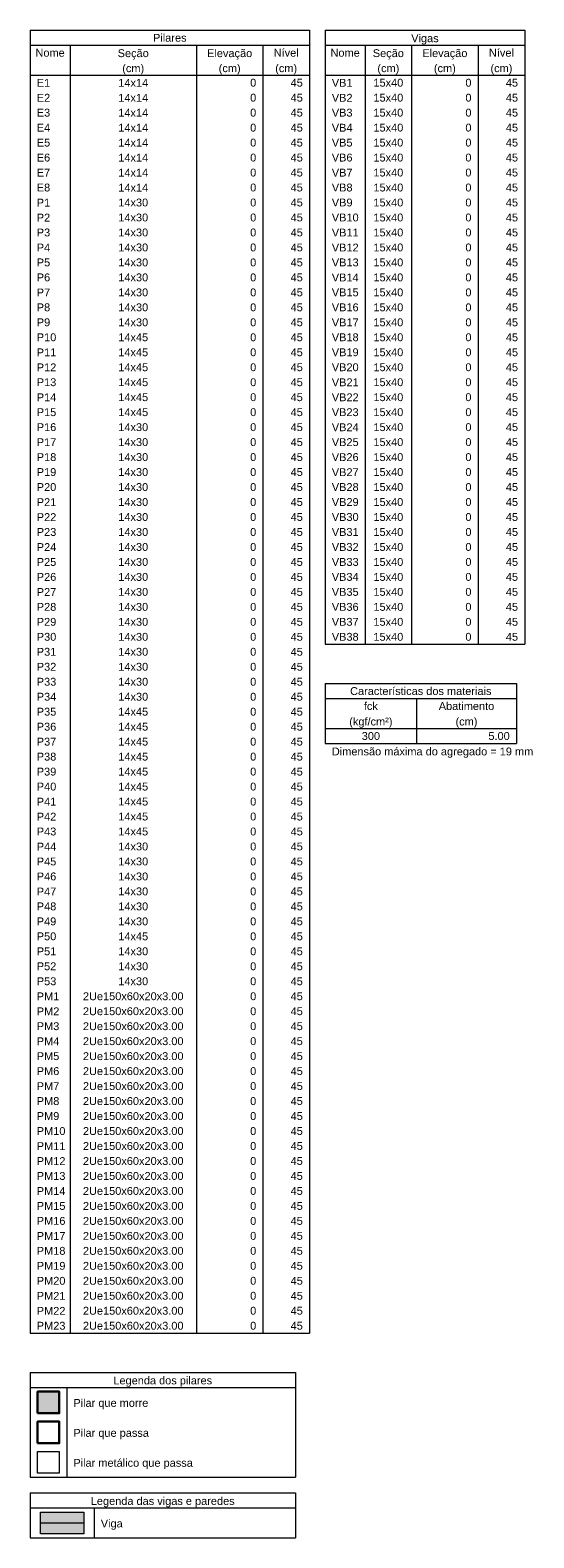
# Model space of a CAD drawing. Header units: millimetres. Extents: x 10906 to 25863, y 1966 to 4861.
# Tile 44 of 163: x 11197 to 11210, y 2942 to 2980. Entities that reach past the tile are written whole.
import ezdxf

# ---------------------------------------------------------------- set-up
doc = ezdxf.new("R2010")
doc.units = ezdxf.units.MM
for name, color, linetype, lineweight in [('FO-Eixos', 5, 'Continuous', 5), ('FO-Hachura pilar que morre', 106, 'Continuous', 5), ('FO-Hachura viga', 41, 'Continuous', 5), ('FO-Pilares', 4, 'Continuous', 30), ('FO-Pilares genéricos', 30, 'Continuous', 5), ('FO-Textos das vigas', 7, 'Continuous', 5), ('FO-Textos dos pilares', 7, 'Continuous', 5), ('FO-Vigas', 1, 'Continuous', 20)]:
    doc.layers.add(name, color=color, linetype=linetype, lineweight=lineweight)
doc.styles.add('Arial', font='arial.ttf')

msp = doc.modelspace()

# ---------------------------------------------------------------- hatches: boundary and pattern name
at = {"layer": 'FO-Hachura pilar que morre', "linetype": 'Continuous'}
msp.add_hatch(color=256, dxfattribs=at).paths.add_polyline_path([(11197.59882, 2944.74806), (11197.59882, 2945.29874), (11198.1495, 2945.29874), (11198.1495, 2944.74806), (11197.59882, 2944.74806)])
at = {"layer": 'FO-Hachura viga', "linetype": 'Continuous'}
msp.add_hatch(color=256, dxfattribs=at).paths.add_polyline_path([(11197.67295, 2941.67938), (11197.67295, 2942.23006), (11198.77431, 2942.23006), (11198.77431, 2941.67938), (11197.67295, 2941.67938)])

# ---------------------------------------------------------------- linework, layer by layer
at = {"layer": 'FO-Eixos'}
msp.add_line((11197.67295, 2941.95472), (11198.77431, 2941.95472), dxfattribs=at)
at = {"layer": 'FO-Pilares'}
for points in [[(11197.59882, 2944.74806), (11197.59882, 2945.29874), (11198.1495, 2945.29874), (11198.1495, 2944.74806), (11197.59882, 2944.74806)], [(11197.59882, 2943.98558), (11197.59882, 2944.53626), (11198.1495, 2944.53626), (11198.1495, 2943.98558), (11197.59882, 2943.98558)]]:
    msp.add_lwpolyline(points, close=True, dxfattribs=at)
at = {"layer": 'FO-Pilares genéricos'}
msp.add_lwpolyline([(11197.59882, 2943.2231), (11197.59882, 2943.77378), (11198.1495, 2943.77378), (11198.1495, 2943.2231), (11197.59882, 2943.2231)], close=True, dxfattribs=at)
at = {"layer": 'FO-Textos das vigas'}
for p, q in [((11204.92468, 2979.95702), (11210.00788, 2979.95702)), ((11204.92468, 2979.95702), (11204.92468, 2964.32618)), ((11210.00788, 2979.95702), (11210.00788, 2964.32618)), ((11204.92468, 2979.57578), (11210.00788, 2979.57578)), ((11205.94132, 2979.57578), (11205.94132, 2964.32618)), ((11207.1274, 2979.57578), (11207.1274, 2964.32618)), ((11208.8218, 2979.57578), (11208.8218, 2964.32618)), ((11204.92468, 2978.8133), (11210.00788, 2978.8133)), ((11204.92468, 2964.32618), (11210.00788, 2964.32618)), ((11204.92468, 2963.32618), (11209.79608, 2963.32618)), ((11204.92468, 2963.32618), (11204.92468, 2962.94494)), ((11209.79608, 2963.32618), (11209.79608, 2962.94494)), ((11204.92468, 2962.94494), (11209.79608, 2962.94494)), ((11204.92468, 2962.94494), (11204.92468, 2961.80122)), ((11207.25448, 2962.94494), (11207.25448, 2961.80122)), ((11209.79608, 2962.94494), (11209.79608, 2961.80122)), ((11204.92468, 2962.18246), (11209.79608, 2962.18246)), ((11204.92468, 2961.80122), (11209.79608, 2961.80122)), ((11204.92468, 2961.80122), (11209.79608, 2961.80122)), ((11197.4082, 2945.78914), (11204.16462, 2945.78914)), ((11197.4082, 2945.78914), (11197.4082, 2943.12046)), ((11204.16462, 2945.78914), (11204.16462, 2943.12046)), ((11197.4082, 2945.4079), (11204.16462, 2945.4079)), ((11198.34012, 2945.4079), (11198.34012, 2943.12046)), ((11197.4082, 2943.12046), (11204.16462, 2943.12046)), ((11197.4082, 2942.72046), (11204.16462, 2942.72046)), ((11197.4082, 2942.72046), (11197.4082, 2941.57674)), ((11204.16462, 2942.72046), (11204.16462, 2941.57674)), ((11197.4082, 2942.33922), (11204.16462, 2942.33922)), ((11199.03906, 2942.33922), (11199.03906, 2941.57674)), ((11197.4082, 2941.57674), (11204.16462, 2941.57674))]:
    msp.add_line(p, q, dxfattribs=at)
at = {"layer": 'FO-Textos dos pilares'}
for p, q in [((11197.4082, 2979.95702), (11204.52468, 2979.95702)), ((11197.4082, 2979.95702), (11197.4082, 2946.78914)), ((11204.52468, 2979.95702), (11204.52468, 2946.78914)), ((11197.4082, 2979.57578), (11204.52468, 2979.57578)), ((11198.42484, 2979.57578), (11198.42484, 2946.78914)), ((11201.6442, 2979.57578), (11201.6442, 2946.78914)), ((11203.3386, 2979.57578), (11203.3386, 2946.78914)), ((11197.4082, 2978.8133), (11204.52468, 2978.8133)), ((11197.4082, 2946.78914), (11204.52468, 2946.78914))]:
    msp.add_line(p, q, dxfattribs=at)
at = {"layer": 'FO-Vigas'}
msp.add_lwpolyline([(11197.67295, 2941.67938), (11197.67295, 2942.23006), (11198.77431, 2942.23006), (11198.77431, 2941.67938), (11197.67295, 2941.67938)], close=True, dxfattribs=at)

# ---------------------------------------------------------------- texts
at = {"layer": 'FO-Textos das vigas', "linetype": 'Continuous', "char_height": 0.2, "line_spacing_factor": 0.798, "style": 'Arial'}
for s, insert, width, attachment_point in [('Vigas', (11207.46618, 2979.59082), 1.4829794, 8), ('Nome', (11205.433, 2979.27926), 1.5781901, 8), ('Seção', (11206.53418, 2979.20982), 1.6791712, 8), ('Elevação', (11207.97418, 2979.20982), 2.4379719, 8), ('Nível', (11209.41484, 2979.27926), 1.3502614, 8), ('(cm)', (11206.53418, 2978.82782), 1.1829213, 8), ('(cm)', (11207.97418, 2978.82782), 1.1829213, 8), ('(cm)', (11209.41518, 2978.82782), 1.1829213, 8), ('VB1', (11205.09412, 2978.51678), 1.1194475, 7), ('15x40', (11206.53436, 2978.51678), 1.6070419, 8), ('0', (11208.65236, 2978.51678), 0.3289098, 9), ('45', (11209.83844, 2978.51678), 0.6578196, 9), ('VB2', (11205.09412, 2978.13554), 1.1194475, 7), ('15x40', (11206.53436, 2978.13554), 1.6070419, 8), ('0', (11208.65236, 2978.13554), 0.3289098, 9), ('45', (11209.83844, 2978.13554), 0.6578196, 9), ('VB3', (11205.09412, 2977.7543), 1.1194475, 7), ('15x40', (11206.53436, 2977.7543), 1.6070419, 8), ('0', (11208.65236, 2977.7543), 0.3289098, 9), ('45', (11209.83844, 2977.7543), 0.6578196, 9), ('VB4', (11205.09412, 2977.37306), 1.1194475, 7), ('15x40', (11206.53436, 2977.37306), 1.6070419, 8), ('0', (11208.65236, 2977.37306), 0.3289098, 9), ('45', (11209.83844, 2977.37306), 0.6578196, 9), ('VB5', (11205.09412, 2976.99182), 1.1194475, 7), ('15x40', (11206.53436, 2976.99182), 1.6070419, 8), ('0', (11208.65236, 2976.99182), 0.3289098, 9), ('45', (11209.83844, 2976.99182), 0.6578196, 9), ('VB6', (11205.09412, 2976.61058), 1.1194475, 7), ('15x40', (11206.53436, 2976.61058), 1.6070419, 8), ('0', (11208.65236, 2976.61058), 0.3289098, 9), ('45', (11209.83844, 2976.61058), 0.6578196, 9), ('VB7', (11205.09412, 2976.22934), 1.1194475, 7), ('15x40', (11206.53436, 2976.22934), 1.6070419, 8), ('0', (11208.65236, 2976.22934), 0.3289098, 9), ('45', (11209.83844, 2976.22934), 0.6578196, 9), ('VB8', (11205.09412, 2975.8481), 1.1194475, 7), ('15x40', (11206.53436, 2975.8481), 1.6070419, 8), ('0', (11208.65236, 2975.8481), 0.3289098, 9), ('45', (11209.83844, 2975.8481), 0.6578196, 9), ('VB9', (11205.09412, 2975.46686), 1.1194475, 7), ('15x40', (11206.53436, 2975.46686), 1.6070419, 8), ('0', (11208.65236, 2975.46686), 0.3289098, 9), ('45', (11209.83844, 2975.46686), 0.6578196, 9), ('VB10', (11205.09412, 2975.08562), 1.4483573, 7), ('15x40', (11206.53436, 2975.08562), 1.6070419, 8), ('0', (11208.65236, 2975.08562), 0.3289098, 9), ('45', (11209.83844, 2975.08562), 0.6578196, 9), ('VB11', (11205.09412, 2974.70438), 1.4483573, 7), ('15x40', (11206.53436, 2974.70438), 1.6070419, 8), ('0', (11208.65236, 2974.70438), 0.3289098, 9), ('45', (11209.83844, 2974.70438), 0.6578196, 9), ('VB12', (11205.09412, 2974.32314), 1.4483573, 7), ('15x40', (11206.53436, 2974.32314), 1.6070419, 8), ('0', (11208.65236, 2974.32314), 0.3289098, 9), ('45', (11209.83844, 2974.32314), 0.6578196, 9), ('VB13', (11205.09412, 2973.9419), 1.4483573, 7), ('15x40', (11206.53436, 2973.9419), 1.6070419, 8), ('0', (11208.65236, 2973.9419), 0.3289098, 9), ('45', (11209.83844, 2973.9419), 0.6578196, 9), ('VB14', (11205.09412, 2973.56066), 1.4483573, 7), ('15x40', (11206.53436, 2973.56066), 1.6070419, 8), ('0', (11208.65236, 2973.56066), 0.3289098, 9), ('45', (11209.83844, 2973.56066), 0.6578196, 9), ('VB15', (11205.09412, 2973.17942), 1.4483573, 7), ('15x40', (11206.53436, 2973.17942), 1.6070419, 8), ('0', (11208.65236, 2973.17942), 0.3289098, 9), ('45', (11209.83844, 2973.17942), 0.6578196, 9), ('VB16', (11205.09412, 2972.79818), 1.4483573, 7), ('15x40', (11206.53436, 2972.79818), 1.6070419, 8), ('0', (11208.65236, 2972.79818), 0.3289098, 9), ('45', (11209.83844, 2972.79818), 0.6578196, 9), ('VB17', (11205.09412, 2972.41694), 1.4483573, 7), ('15x40', (11206.53436, 2972.41694), 1.6070419, 8), ('0', (11208.65236, 2972.41694), 0.3289098, 9), ('45', (11209.83844, 2972.41694), 0.6578196, 9), ('VB18', (11205.09412, 2972.0357), 1.4483573, 7), ('15x40', (11206.53436, 2972.0357), 1.6070419, 8), ('0', (11208.65236, 2972.0357), 0.3289098, 9), ('45', (11209.83844, 2972.0357), 0.6578196, 9), ('VB19', (11205.09412, 2971.65446), 1.4483573, 7), ('15x40', (11206.53436, 2971.65446), 1.6070419, 8), ('0', (11208.65236, 2971.65446), 0.3289098, 9), ('45', (11209.83844, 2971.65446), 0.6578196, 9), ('VB20', (11205.09412, 2971.27322), 1.4483573, 7), ('15x40', (11206.53436, 2971.27322), 1.6070419, 8), ('0', (11208.65236, 2971.27322), 0.3289098, 9), ('45', (11209.83844, 2971.27322), 0.6578196, 9), ('VB21', (11205.09412, 2970.89198), 1.4483573, 7), ('15x40', (11206.53436, 2970.89198), 1.6070419, 8), ('0', (11208.65236, 2970.89198), 0.3289098, 9), ('45', (11209.83844, 2970.89198), 0.6578196, 9), ('VB22', (11205.09412, 2970.51074), 1.4483573, 7), ('15x40', (11206.53436, 2970.51074), 1.6070419, 8), ('0', (11208.65236, 2970.51074), 0.3289098, 9), ('45', (11209.83844, 2970.51074), 0.6578196, 9), ('VB23', (11205.09412, 2970.1295), 1.4483573, 7), ('15x40', (11206.53436, 2970.1295), 1.6070419, 8), ('0', (11208.65236, 2970.1295), 0.3289098, 9), ('45', (11209.83844, 2970.1295), 0.6578196, 9), ('VB24', (11205.09412, 2969.74826), 1.4483573, 7), ('15x40', (11206.53436, 2969.74826), 1.6070419, 8), ('0', (11208.65236, 2969.74826), 0.3289098, 9), ('45', (11209.83844, 2969.74826), 0.6578196, 9), ('VB25', (11205.09412, 2969.36702), 1.4483573, 7), ('15x40', (11206.53436, 2969.36702), 1.6070419, 8), ('0', (11208.65236, 2969.36702), 0.3289098, 9), ('45', (11209.83844, 2969.36702), 0.6578196, 9), ('VB26', (11205.09412, 2968.98578), 1.4483573, 7), ('15x40', (11206.53436, 2968.98578), 1.6070419, 8), ('0', (11208.65236, 2968.98578), 0.3289098, 9), ('45', (11209.83844, 2968.98578), 0.6578196, 9), ('VB27', (11205.09412, 2968.60454), 1.4483573, 7), ('15x40', (11206.53436, 2968.60454), 1.6070419, 8), ('0', (11208.65236, 2968.60454), 0.3289098, 9), ('45', (11209.83844, 2968.60454), 0.6578196, 9), ('VB28', (11205.09412, 2968.2233), 1.4483573, 7), ('15x40', (11206.53436, 2968.2233), 1.6070419, 8), ('0', (11208.65236, 2968.2233), 0.3289098, 9), ('45', (11209.83844, 2968.2233), 0.6578196, 9), ('VB29', (11205.09412, 2967.84206), 1.4483573, 7), ('15x40', (11206.53436, 2967.84206), 1.6070419, 8), ('0', (11208.65236, 2967.84206), 0.3289098, 9), ('45', (11209.83844, 2967.84206), 0.6578196, 9), ('VB30', (11205.09412, 2967.46082), 1.4483573, 7), ('15x40', (11206.53436, 2967.46082), 1.6070419, 8), ('0', (11208.65236, 2967.46082), 0.3289098, 9), ('45', (11209.83844, 2967.46082), 0.6578196, 9), ('VB31', (11205.09412, 2967.07958), 1.4483573, 7), ('15x40', (11206.53436, 2967.07958), 1.6070419, 8), ('0', (11208.65236, 2967.07958), 0.3289098, 9), ('45', (11209.83844, 2967.07958), 0.6578196, 9), ('VB32', (11205.09412, 2966.69834), 1.4483573, 7), ('15x40', (11206.53436, 2966.69834), 1.6070419, 8), ('0', (11208.65236, 2966.69834), 0.3289098, 9), ('45', (11209.83844, 2966.69834), 0.6578196, 9), ('VB33', (11205.09412, 2966.3171), 1.4483573, 7), ('15x40', (11206.53436, 2966.3171), 1.6070419, 8), ('0', (11208.65236, 2966.3171), 0.3289098, 9), ('45', (11209.83844, 2966.3171), 0.6578196, 9), ('VB34', (11205.09412, 2965.93586), 1.4483573, 7), ('15x40', (11206.53436, 2965.93586), 1.6070419, 8), ('0', (11208.65236, 2965.93586), 0.3289098, 9), ('45', (11209.83844, 2965.93586), 0.6578196, 9), ('VB35', (11205.09412, 2965.55462), 1.4483573, 7), ('15x40', (11206.53436, 2965.55462), 1.6070419, 8), ('0', (11208.65236, 2965.55462), 0.3289098, 9), ('45', (11209.83844, 2965.55462), 0.6578196, 9), ('VB36', (11205.09412, 2965.17338), 1.4483573, 7), ('15x40', (11206.53436, 2965.17338), 1.6070419, 8), ('0', (11208.65236, 2965.17338), 0.3289098, 9), ('45', (11209.83844, 2965.17338), 0.6578196, 9), ('VB37', (11205.09412, 2964.79214), 1.4483573, 7), ('15x40', (11206.53436, 2964.79214), 1.6070419, 8), ('0', (11208.65236, 2964.79214), 0.3289098, 9), ('45', (11209.83844, 2964.79214), 0.6578196, 9), ('VB38', (11205.09412, 2964.4109), 1.4483573, 7), ('15x40', (11206.53436, 2964.4109), 1.6070419, 8), ('0', (11208.65236, 2964.4109), 0.3289098, 9), ('45', (11209.83844, 2964.4109), 0.6578196, 9), ('Características dos materiais', (11207.36038, 2963.02966), 7.6370553, 8), ('fck', (11206.08958, 2962.64842), 0.7588007, 8), ('Abatimento', (11208.52528, 2962.64842), 2.9948105, 8), ('(kgf/cm²)', (11206.08918, 2962.19682), 2.3341057, 8), ('(cm)', (11208.52518, 2962.19682), 1.1829213, 8), ('300', (11206.08958, 2961.88594), 0.9867295, 8), ('5.00', (11209.62664, 2961.88594), 1.1511844, 9), ('Dimensão máxima do agregado = 19 mm', (11205.09418, 2961.43482), 10.86845, 7), ('Legenda dos pilares', (11200.7867, 2945.42314), 5.4105849, 8), ('Pilar que morre', (11198.5097, 2944.85114), 4.1047835, 7), ('Pilar que passa', (11198.5097, 2944.08814), 4.142845, 7), ('Pilar metálico que passa', (11198.5097, 2943.32614), 6.613913, 7), ('Legenda das vigas e paredes', (11200.78641, 2942.35446), 7.8816528, 8), ('Viga', (11199.20828, 2941.78246), 1.2033281, 7)]:
    msp.add_mtext(s, dxfattribs=dict(at, insert=insert, width=width, attachment_point=attachment_point))
at = {"layer": 'FO-Textos dos pilares', "linetype": 'Continuous', "char_height": 0.2, "line_spacing_factor": 0.798, "style": 'Arial'}
for s, insert, width, attachment_point in [('Pilares', (11200.96644, 2979.6605), 1.8118892, 8), ('Nome', (11197.91652, 2979.27926), 1.5781901, 8), ('Seção', (11200.0347, 2979.20914), 1.6791712, 8), ('Elevação', (11202.4917, 2979.20914), 2.4379719, 8), ('Nível', (11203.93164, 2979.27926), 1.3502614, 8), ('(cm)', (11200.0347, 2978.82814), 1.1829213, 8), ('(cm)', (11202.4917, 2978.82814), 1.1829213, 8), ('(cm)', (11203.9317, 2978.82814), 1.1829213, 8), ('E1', (11197.57764, 2978.51678), 0.7241786, 7), ('14x14', (11200.03452, 2978.51678), 1.6070419, 8), ('0', (11203.16916, 2978.51678), 0.3289098, 9), ('45', (11204.35524, 2978.51678), 0.6578196, 9), ('E2', (11197.57764, 2978.13554), 0.7241786, 7), ('14x14', (11200.03452, 2978.13554), 1.6070419, 8), ('0', (11203.16916, 2978.13554), 0.3289098, 9), ('45', (11204.35524, 2978.13554), 0.6578196, 9), ('E3', (11197.57764, 2977.7543), 0.7241786, 7), ('14x14', (11200.03452, 2977.7543), 1.6070419, 8), ('0', (11203.16916, 2977.7543), 0.3289098, 9), ('45', (11204.35524, 2977.7543), 0.6578196, 9), ('E4', (11197.57764, 2977.37306), 0.7241786, 7), ('14x14', (11200.03452, 2977.37306), 1.6070419, 8), ('0', (11203.16916, 2977.37306), 0.3289098, 9), ('45', (11204.35524, 2977.37306), 0.6578196, 9), ('E5', (11197.57764, 2976.99182), 0.7241786, 7), ('14x14', (11200.03452, 2976.99182), 1.6070419, 8), ('0', (11203.16916, 2976.99182), 0.3289098, 9), ('45', (11204.35524, 2976.99182), 0.6578196, 9), ('E6', (11197.57764, 2976.61058), 0.7241786, 7), ('14x14', (11200.03452, 2976.61058), 1.6070419, 8), ('0', (11203.16916, 2976.61058), 0.3289098, 9), ('45', (11204.35524, 2976.61058), 0.6578196, 9), ('E7', (11197.57764, 2976.22934), 0.7241786, 7), ('14x14', (11200.03452, 2976.22934), 1.6070419, 8), ('0', (11203.16916, 2976.22934), 0.3289098, 9), ('45', (11204.35524, 2976.22934), 0.6578196, 9), ('E8', (11197.57764, 2975.8481), 0.7241786, 7), ('14x14', (11200.03452, 2975.8481), 1.6070419, 8), ('0', (11203.16916, 2975.8481), 0.3289098, 9), ('45', (11204.35524, 2975.8481), 0.6578196, 9), ('P1', (11197.57764, 2975.46686), 0.7241786, 7), ('14x30', (11200.03452, 2975.46686), 1.6070419, 8), ('0', (11203.16916, 2975.46686), 0.3289098, 9), ('45', (11204.35524, 2975.46686), 0.6578196, 9), ('P2', (11197.57764, 2975.08562), 0.7241786, 7), ('14x30', (11200.03452, 2975.08562), 1.6070419, 8), ('0', (11203.16916, 2975.08562), 0.3289098, 9), ('45', (11204.35524, 2975.08562), 0.6578196, 9), ('P3', (11197.57764, 2974.70438), 0.7241786, 7), ('14x30', (11200.03452, 2974.70438), 1.6070419, 8), ('0', (11203.16916, 2974.70438), 0.3289098, 9), ('45', (11204.35524, 2974.70438), 0.6578196, 9), ('P4', (11197.57764, 2974.32314), 0.7241786, 7), ('14x30', (11200.03452, 2974.32314), 1.6070419, 8), ('0', (11203.16916, 2974.32314), 0.3289098, 9), ('45', (11204.35524, 2974.32314), 0.6578196, 9), ('P5', (11197.57764, 2973.9419), 0.7241786, 7), ('14x30', (11200.03452, 2973.9419), 1.6070419, 8), ('0', (11203.16916, 2973.9419), 0.3289098, 9), ('45', (11204.35524, 2973.9419), 0.6578196, 9), ('P6', (11197.57764, 2973.56066), 0.7241786, 7), ('14x30', (11200.03452, 2973.56066), 1.6070419, 8), ('0', (11203.16916, 2973.56066), 0.3289098, 9), ('45', (11204.35524, 2973.56066), 0.6578196, 9), ('P7', (11197.57764, 2973.17942), 0.7241786, 7), ('14x30', (11200.03452, 2973.17942), 1.6070419, 8), ('0', (11203.16916, 2973.17942), 0.3289098, 9), ('45', (11204.35524, 2973.17942), 0.6578196, 9), ('P8', (11197.57764, 2972.79818), 0.7241786, 7), ('14x30', (11200.03452, 2972.79818), 1.6070419, 8), ('0', (11203.16916, 2972.79818), 0.3289098, 9), ('45', (11204.35524, 2972.79818), 0.6578196, 9), ('P9', (11197.57764, 2972.41694), 0.7241786, 7), ('14x30', (11200.03452, 2972.41694), 1.6070419, 8), ('0', (11203.16916, 2972.41694), 0.3289098, 9), ('45', (11204.35524, 2972.41694), 0.6578196, 9), ('P10', (11197.57764, 2972.0357), 1.0530885, 7), ('14x45', (11200.03452, 2972.0357), 1.6070419, 8), ('0', (11203.16916, 2972.0357), 0.3289098, 9), ('45', (11204.35524, 2972.0357), 0.6578196, 9), ('P11', (11197.57764, 2971.65446), 1.0530885, 7), ('14x45', (11200.03452, 2971.65446), 1.6070419, 8), ('0', (11203.16916, 2971.65446), 0.3289098, 9), ('45', (11204.35524, 2971.65446), 0.6578196, 9), ('P12', (11197.57764, 2971.27322), 1.0530885, 7), ('14x45', (11200.03452, 2971.27322), 1.6070419, 8), ('0', (11203.16916, 2971.27322), 0.3289098, 9), ('45', (11204.35524, 2971.27322), 0.6578196, 9), ('P13', (11197.57764, 2970.89198), 1.0530885, 7), ('14x45', (11200.03452, 2970.89198), 1.6070419, 8), ('0', (11203.16916, 2970.89198), 0.3289098, 9), ('45', (11204.35524, 2970.89198), 0.6578196, 9), ('P14', (11197.57764, 2970.51074), 1.0530885, 7), ('14x45', (11200.03452, 2970.51074), 1.6070419, 8), ('0', (11203.16916, 2970.51074), 0.3289098, 9), ('45', (11204.35524, 2970.51074), 0.6578196, 9), ('P15', (11197.57764, 2970.1295), 1.0530885, 7), ('14x45', (11200.03452, 2970.1295), 1.6070419, 8), ('0', (11203.16916, 2970.1295), 0.3289098, 9), ('45', (11204.35524, 2970.1295), 0.6578196, 9), ('P16', (11197.57764, 2969.74826), 1.0530885, 7), ('14x30', (11200.03452, 2969.74826), 1.6070419, 8), ('0', (11203.16916, 2969.74826), 0.3289098, 9), ('45', (11204.35524, 2969.74826), 0.6578196, 9), ('P17', (11197.57764, 2969.36702), 1.0530885, 7), ('14x30', (11200.03452, 2969.36702), 1.6070419, 8), ('0', (11203.16916, 2969.36702), 0.3289098, 9), ('45', (11204.35524, 2969.36702), 0.6578196, 9), ('P18', (11197.57764, 2968.98578), 1.0530885, 7), ('14x30', (11200.03452, 2968.98578), 1.6070419, 8), ('0', (11203.16916, 2968.98578), 0.3289098, 9), ('45', (11204.35524, 2968.98578), 0.6578196, 9), ('P19', (11197.57764, 2968.60454), 1.0530885, 7), ('14x30', (11200.03452, 2968.60454), 1.6070419, 8), ('0', (11203.16916, 2968.60454), 0.3289098, 9), ('45', (11204.35524, 2968.60454), 0.6578196, 9), ('P20', (11197.57764, 2968.2233), 1.0530885, 7), ('14x30', (11200.03452, 2968.2233), 1.6070419, 8), ('0', (11203.16916, 2968.2233), 0.3289098, 9), ('45', (11204.35524, 2968.2233), 0.6578196, 9), ('P21', (11197.57764, 2967.84206), 1.0530885, 7), ('14x30', (11200.03452, 2967.84206), 1.6070419, 8), ('0', (11203.16916, 2967.84206), 0.3289098, 9), ('45', (11204.35524, 2967.84206), 0.6578196, 9), ('P22', (11197.57764, 2967.46082), 1.0530885, 7), ('14x30', (11200.03452, 2967.46082), 1.6070419, 8), ('0', (11203.16916, 2967.46082), 0.3289098, 9), ('45', (11204.35524, 2967.46082), 0.6578196, 9), ('P23', (11197.57764, 2967.07958), 1.0530885, 7), ('14x30', (11200.03452, 2967.07958), 1.6070419, 8), ('0', (11203.16916, 2967.07958), 0.3289098, 9), ('45', (11204.35524, 2967.07958), 0.6578196, 9), ('P24', (11197.57764, 2966.69834), 1.0530885, 7), ('14x30', (11200.03452, 2966.69834), 1.6070419, 8), ('0', (11203.16916, 2966.69834), 0.3289098, 9), ('45', (11204.35524, 2966.69834), 0.6578196, 9), ('P25', (11197.57764, 2966.3171), 1.0530885, 7), ('14x30', (11200.03452, 2966.3171), 1.6070419, 8), ('0', (11203.16916, 2966.3171), 0.3289098, 9), ('45', (11204.35524, 2966.3171), 0.6578196, 9), ('P26', (11197.57764, 2965.93586), 1.0530885, 7), ('14x30', (11200.03452, 2965.93586), 1.6070419, 8), ('0', (11203.16916, 2965.93586), 0.3289098, 9), ('45', (11204.35524, 2965.93586), 0.6578196, 9), ('P27', (11197.57764, 2965.55462), 1.0530885, 7), ('14x30', (11200.03452, 2965.55462), 1.6070419, 8), ('0', (11203.16916, 2965.55462), 0.3289098, 9), ('45', (11204.35524, 2965.55462), 0.6578196, 9), ('P28', (11197.57764, 2965.17338), 1.0530885, 7), ('14x30', (11200.03452, 2965.17338), 1.6070419, 8), ('0', (11203.16916, 2965.17338), 0.3289098, 9), ('45', (11204.35524, 2965.17338), 0.6578196, 9), ('P29', (11197.57764, 2964.79214), 1.0530885, 7), ('14x30', (11200.03452, 2964.79214), 1.6070419, 8), ('0', (11203.16916, 2964.79214), 0.3289098, 9), ('45', (11204.35524, 2964.79214), 0.6578196, 9), ('P30', (11197.57764, 2964.4109), 1.0530885, 7), ('14x30', (11200.03452, 2964.4109), 1.6070419, 8), ('0', (11203.16916, 2964.4109), 0.3289098, 9), ('45', (11204.35524, 2964.4109), 0.6578196, 9), ('P31', (11197.57764, 2964.02966), 1.0530885, 7), ('14x30', (11200.03452, 2964.02966), 1.6070419, 8), ('0', (11203.16916, 2964.02966), 0.3289098, 9), ('45', (11204.35524, 2964.02966), 0.6578196, 9), ('P32', (11197.57764, 2963.64842), 1.0530885, 7), ('14x30', (11200.03452, 2963.64842), 1.6070419, 8), ('0', (11203.16916, 2963.64842), 0.3289098, 9), ('45', (11204.35524, 2963.64842), 0.6578196, 9), ('P33', (11197.57764, 2963.26718), 1.0530885, 7), ('14x30', (11200.03452, 2963.26718), 1.6070419, 8), ('0', (11203.16916, 2963.26718), 0.3289098, 9), ('45', (11204.35524, 2963.26718), 0.6578196, 9), ('P34', (11197.57764, 2962.88594), 1.0530885, 7), ('14x30', (11200.03452, 2962.88594), 1.6070419, 8), ('0', (11203.16916, 2962.88594), 0.3289098, 9), ('45', (11204.35524, 2962.88594), 0.6578196, 9), ('P35', (11197.57764, 2962.5047), 1.0530885, 7), ('14x45', (11200.03452, 2962.5047), 1.6070419, 8), ('0', (11203.16916, 2962.5047), 0.3289098, 9), ('45', (11204.35524, 2962.5047), 0.6578196, 9), ('P36', (11197.57764, 2962.12346), 1.0530885, 7), ('14x45', (11200.03452, 2962.12346), 1.6070419, 8), ('0', (11203.16916, 2962.12346), 0.3289098, 9), ('45', (11204.35524, 2962.12346), 0.6578196, 9), ('P37', (11197.57764, 2961.74222), 1.0530885, 7), ('14x45', (11200.03452, 2961.74222), 1.6070419, 8), ('0', (11203.16916, 2961.74222), 0.3289098, 9), ('45', (11204.35524, 2961.74222), 0.6578196, 9), ('P38', (11197.57764, 2961.36098), 1.0530885, 7), ('14x45', (11200.03452, 2961.36098), 1.6070419, 8), ('0', (11203.16916, 2961.36098), 0.3289098, 9), ('45', (11204.35524, 2961.36098), 0.6578196, 9), ('P39', (11197.57764, 2960.97974), 1.0530885, 7), ('14x45', (11200.03452, 2960.97974), 1.6070419, 8), ('0', (11203.16916, 2960.97974), 0.3289098, 9), ('45', (11204.35524, 2960.97974), 0.6578196, 9), ('P40', (11197.57764, 2960.5985), 1.0530885, 7), ('14x45', (11200.03452, 2960.5985), 1.6070419, 8), ('0', (11203.16916, 2960.5985), 0.3289098, 9), ('45', (11204.35524, 2960.5985), 0.6578196, 9), ('P41', (11197.57764, 2960.21726), 1.0530885, 7), ('14x45', (11200.03452, 2960.21726), 1.6070419, 8), ('0', (11203.16916, 2960.21726), 0.3289098, 9), ('45', (11204.35524, 2960.21726), 0.6578196, 9), ('P42', (11197.57764, 2959.83602), 1.0530885, 7), ('14x45', (11200.03452, 2959.83602), 1.6070419, 8), ('0', (11203.16916, 2959.83602), 0.3289098, 9), ('45', (11204.35524, 2959.83602), 0.6578196, 9), ('P43', (11197.57764, 2959.45478), 1.0530885, 7), ('14x45', (11200.03452, 2959.45478), 1.6070419, 8), ('0', (11203.16916, 2959.45478), 0.3289098, 9), ('45', (11204.35524, 2959.45478), 0.6578196, 9), ('P44', (11197.57764, 2959.07354), 1.0530885, 7), ('14x30', (11200.03452, 2959.07354), 1.6070419, 8), ('0', (11203.16916, 2959.07354), 0.3289098, 9), ('45', (11204.35524, 2959.07354), 0.6578196, 9), ('P45', (11197.57764, 2958.6923), 1.0530885, 7), ('14x30', (11200.03452, 2958.6923), 1.6070419, 8), ('0', (11203.16916, 2958.6923), 0.3289098, 9), ('45', (11204.35524, 2958.6923), 0.6578196, 9), ('P46', (11197.57764, 2958.31106), 1.0530885, 7), ('14x30', (11200.03452, 2958.31106), 1.6070419, 8), ('0', (11203.16916, 2958.31106), 0.3289098, 9), ('45', (11204.35524, 2958.31106), 0.6578196, 9), ('P47', (11197.57764, 2957.92982), 1.0530885, 7), ('14x30', (11200.03452, 2957.92982), 1.6070419, 8), ('0', (11203.16916, 2957.92982), 0.3289098, 9), ('45', (11204.35524, 2957.92982), 0.6578196, 9), ('P48', (11197.57764, 2957.54858), 1.0530885, 7), ('14x30', (11200.03452, 2957.54858), 1.6070419, 8), ('0', (11203.16916, 2957.54858), 0.3289098, 9), ('45', (11204.35524, 2957.54858), 0.6578196, 9), ('P49', (11197.57764, 2957.16734), 1.0530885, 7), ('14x30', (11200.03452, 2957.16734), 1.6070419, 8), ('0', (11203.16916, 2957.16734), 0.3289098, 9), ('45', (11204.35524, 2957.16734), 0.6578196, 9), ('P50', (11197.57764, 2956.7861), 1.0530885, 7), ('14x45', (11200.03452, 2956.7861), 1.6070419, 8), ('0', (11203.16916, 2956.7861), 0.3289098, 9), ('45', (11204.35524, 2956.7861), 0.6578196, 9), ('P51', (11197.57764, 2956.40486), 1.0530885, 7), ('14x30', (11200.03452, 2956.40486), 1.6070419, 8), ('0', (11203.16916, 2956.40486), 0.3289098, 9), ('45', (11204.35524, 2956.40486), 0.6578196, 9), ('P52', (11197.57764, 2956.02362), 1.0530885, 7), ('14x30', (11200.03452, 2956.02362), 1.6070419, 8), ('0', (11203.16916, 2956.02362), 0.3289098, 9), ('45', (11204.35524, 2956.02362), 0.6578196, 9), ('P53', (11197.57764, 2955.64238), 1.0530885, 7), ('14x30', (11200.03452, 2955.64238), 1.6070419, 8), ('0', (11203.16916, 2955.64238), 0.3289098, 9), ('45', (11204.35524, 2955.64238), 0.6578196, 9), ('PM1', (11197.57764, 2955.26114), 1.2175434, 7), ('2Ue150x60x20x3.00', (11200.03452, 2955.26114), 5.4125862, 8), ('0', (11203.16916, 2955.26114), 0.3289098, 9), ('45', (11204.35524, 2955.26114), 0.6578196, 9), ('PM2', (11197.57764, 2954.8799), 1.2175434, 7), ('2Ue150x60x20x3.00', (11200.03452, 2954.8799), 5.4125862, 8), ('0', (11203.16916, 2954.8799), 0.3289098, 9), ('45', (11204.35524, 2954.8799), 0.6578196, 9), ('PM3', (11197.57764, 2954.49866), 1.2175434, 7), ('2Ue150x60x20x3.00', (11200.03452, 2954.49866), 5.4125862, 8), ('0', (11203.16916, 2954.49866), 0.3289098, 9), ('45', (11204.35524, 2954.49866), 0.6578196, 9), ('PM4', (11197.57764, 2954.11742), 1.2175434, 7), ('2Ue150x60x20x3.00', (11200.03452, 2954.11742), 5.4125862, 8), ('0', (11203.16916, 2954.11742), 0.3289098, 9), ('45', (11204.35524, 2954.11742), 0.6578196, 9), ('PM5', (11197.57764, 2953.73618), 1.2175434, 7), ('2Ue150x60x20x3.00', (11200.03452, 2953.73618), 5.4125862, 8), ('0', (11203.16916, 2953.73618), 0.3289098, 9), ('45', (11204.35524, 2953.73618), 0.6578196, 9), ('PM6', (11197.57764, 2953.35494), 1.2175434, 7), ('2Ue150x60x20x3.00', (11200.03452, 2953.35494), 5.4125862, 8), ('0', (11203.16916, 2953.35494), 0.3289098, 9), ('45', (11204.35524, 2953.35494), 0.6578196, 9), ('PM7', (11197.57764, 2952.9737), 1.2175434, 7), ('2Ue150x60x20x3.00', (11200.03452, 2952.9737), 5.4125862, 8), ('0', (11203.16916, 2952.9737), 0.3289098, 9), ('45', (11204.35524, 2952.9737), 0.6578196, 9), ('PM8', (11197.57764, 2952.59246), 1.2175434, 7), ('2Ue150x60x20x3.00', (11200.03452, 2952.59246), 5.4125862, 8), ('0', (11203.16916, 2952.59246), 0.3289098, 9), ('45', (11204.35524, 2952.59246), 0.6578196, 9), ('PM9', (11197.57764, 2952.21122), 1.2175434, 7), ('2Ue150x60x20x3.00', (11200.03452, 2952.21122), 5.4125862, 8), ('0', (11203.16916, 2952.21122), 0.3289098, 9), ('45', (11204.35524, 2952.21122), 0.6578196, 9), ('PM10', (11197.57764, 2951.82998), 1.5464532, 7), ('2Ue150x60x20x3.00', (11200.03452, 2951.82998), 5.4125862, 8), ('0', (11203.16916, 2951.82998), 0.3289098, 9), ('45', (11204.35524, 2951.82998), 0.6578196, 9), ('PM11', (11197.57764, 2951.44874), 1.5464532, 7), ('2Ue150x60x20x3.00', (11200.03452, 2951.44874), 5.4125862, 8), ('0', (11203.16916, 2951.44874), 0.3289098, 9), ('45', (11204.35524, 2951.44874), 0.6578196, 9), ('PM12', (11197.57764, 2951.0675), 1.5464532, 7), ('2Ue150x60x20x3.00', (11200.03452, 2951.0675), 5.4125862, 8), ('0', (11203.16916, 2951.0675), 0.3289098, 9), ('45', (11204.35524, 2951.0675), 0.6578196, 9), ('PM13', (11197.57764, 2950.68626), 1.5464532, 7), ('2Ue150x60x20x3.00', (11200.03452, 2950.68626), 5.4125862, 8), ('0', (11203.16916, 2950.68626), 0.3289098, 9), ('45', (11204.35524, 2950.68626), 0.6578196, 9), ('PM14', (11197.57764, 2950.30502), 1.5464532, 7), ('2Ue150x60x20x3.00', (11200.03452, 2950.30502), 5.4125862, 8), ('0', (11203.16916, 2950.30502), 0.3289098, 9), ('45', (11204.35524, 2950.30502), 0.6578196, 9), ('PM15', (11197.57764, 2949.92378), 1.5464532, 7), ('2Ue150x60x20x3.00', (11200.03452, 2949.92378), 5.4125862, 8), ('0', (11203.16916, 2949.92378), 0.3289098, 9), ('45', (11204.35524, 2949.92378), 0.6578196, 9), ('PM16', (11197.57764, 2949.54254), 1.5464532, 7), ('2Ue150x60x20x3.00', (11200.03452, 2949.54254), 5.4125862, 8), ('0', (11203.16916, 2949.54254), 0.3289098, 9), ('45', (11204.35524, 2949.54254), 0.6578196, 9), ('PM17', (11197.57764, 2949.1613), 1.5464532, 7), ('2Ue150x60x20x3.00', (11200.03452, 2949.1613), 5.4125862, 8), ('0', (11203.16916, 2949.1613), 0.3289098, 9), ('45', (11204.35524, 2949.1613), 0.6578196, 9), ('PM18', (11197.57764, 2948.78006), 1.5464532, 7), ('2Ue150x60x20x3.00', (11200.03452, 2948.78006), 5.4125862, 8), ('0', (11203.16916, 2948.78006), 0.3289098, 9), ('45', (11204.35524, 2948.78006), 0.6578196, 9), ('PM19', (11197.57764, 2948.39882), 1.5464532, 7), ('2Ue150x60x20x3.00', (11200.03452, 2948.39882), 5.4125862, 8), ('0', (11203.16916, 2948.39882), 0.3289098, 9), ('45', (11204.35524, 2948.39882), 0.6578196, 9), ('PM20', (11197.57764, 2948.01758), 1.5464532, 7), ('2Ue150x60x20x3.00', (11200.03452, 2948.01758), 5.4125862, 8), ('0', (11203.16916, 2948.01758), 0.3289098, 9), ('45', (11204.35524, 2948.01758), 0.6578196, 9), ('PM21', (11197.57764, 2947.63634), 1.5464532, 7), ('2Ue150x60x20x3.00', (11200.03452, 2947.63634), 5.4125862, 8), ('0', (11203.16916, 2947.63634), 0.3289098, 9), ('45', (11204.35524, 2947.63634), 0.6578196, 9), ('PM22', (11197.57764, 2947.2551), 1.5464532, 7), ('2Ue150x60x20x3.00', (11200.03452, 2947.2551), 5.4125862, 8), ('0', (11203.16916, 2947.2551), 0.3289098, 9), ('45', (11204.35524, 2947.2551), 0.6578196, 9), ('PM23', (11197.57764, 2946.87386), 1.5464532, 7), ('2Ue150x60x20x3.00', (11200.03452, 2946.87386), 5.4125862, 8), ('0', (11203.16916, 2946.87386), 0.3289098, 9), ('45', (11204.35524, 2946.87386), 0.6578196, 9)]:
    msp.add_mtext(s, dxfattribs=dict(at, insert=insert, width=width, attachment_point=attachment_point))

doc.saveas('drawing.dxf')
